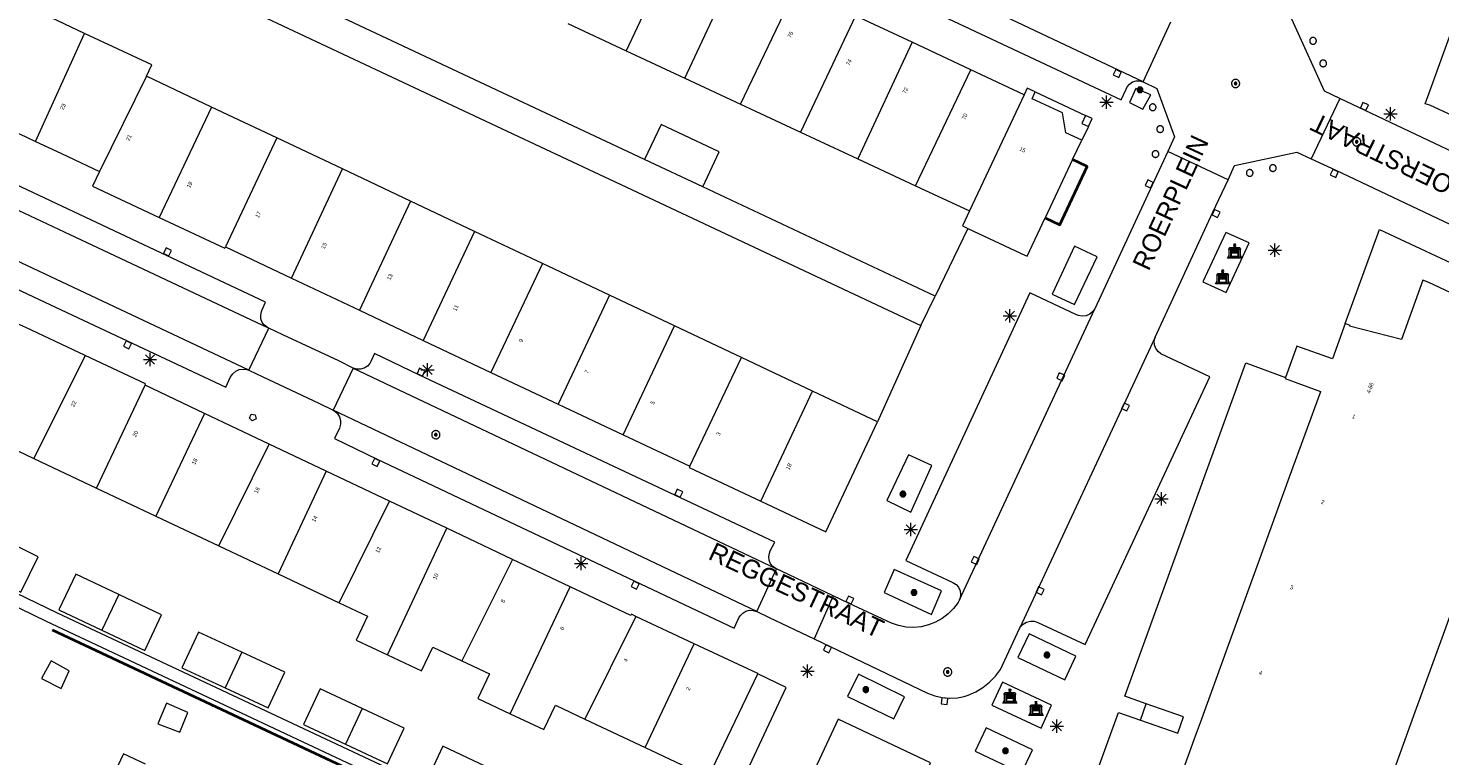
# Model space of a CAD drawing. Header units: metres. Extents: x 135779 to 137489, y 452643 to 455118.
# Tile 132 of 256: x 136370 to 136476, y 453581 to 453635. Entities that reach past the tile are written whole.
import ezdxf
from ezdxf.enums import TextEntityAlignment as Align

# ---------------------------------------------------------------- set-up
doc = ezdxf.new("R2010")
doc.units = ezdxf.units.M
doc.linetypes.add('DGN_Style_4', pattern=[89.853097, 44.898487, -22.449243, 0.056123, -22.449243])
for name, color, linetype, lineweight in [('KTop_BAK_Afval apart plaats', 96, 'Continuous', 13), ('KTop_BTD_Groenvoorziening', 62, 'Continuous', 13), ('KTop_GBI_Toegangstrap', 40, 'Continuous', 40), ('KTop_NAR_Huisnummer (t)', 7, 'Continuous', 13), ('KTop_NAR_Huisnummer tijdelijk (t)', 7, 'Continuous', 13), ('KTop_OBW_Overig Plus', 1, 'Continuous', 13), ('KTop_ORL_Weg_Straatnaam (t)', 7, 'Continuous', 13), ('KTop_PAL_Afsluitpaal', 222, 'Continuous', 13), ('KTop_PAL_Lichtmast', 40, 'Continuous', 13), ('KTop_PND_Grondvlaksituatie van BAG-pand [tachy]', 1, 'Continuous', 13), ('KTop_PND_Pandscheiding', 40, 'Continuous', 13), ('KTop_PUT_Brandkraan of -put', 1, 'Continuous', 13), ('KTop_PUT_Inspectie- of rioolput', 15, 'Continuous', 13), ('KTop_PUT_Kolk', 15, 'Continuous', 13), ('KTop_SHD_Hek (l)', 15, 'DGN_Style_4', 40), ('KTop_VGO_Boom', 92, 'Continuous', 13), ('KTop_WGD_Rijbaan_Lokale weg', 251, 'Continuous', 13), ('KTop_WGD_Rijbaan_Lokale weg_verkeersdrempel', 40, 'Continuous', 13), ('KTop_WGD_Voetpad', 251, 'Continuous', 13), ('KTop_WGD_Voetpad op trap', 251, 'Continuous', 13), ('KTop_WGD_Voetpad_achterpad', 251, 'Continuous', 13)]:
    doc.layers.add(name, color=color, linetype=linetype, lineweight=lineweight)
doc.styles.add('Style-ROVU', font='ROVU.shx')
doc.styles.add('Style-ROVUCURSIEF', font='ROVUCURSIEF.shx')

# ---------------------------------------------------------------- blocks, each defined once
blk = doc.blocks.new('BAK_Afval_apart_plaats')
at = {"layer": 'KTop_BAK_Afval apart plaats'}
for p, q in [((-0.43, 0.17), (-0.42, 0.19)), ((-0.43, 0.14), (-0.43, 0.17)), ((-0.43, 0.12), (-0.43, 0.14)), ((-0.29, 0.12), (-0.43, 0.12)), ((-0.43, 0.12), (-0.43, -0.46)), ((-0.29, 0.12), (-0.43, 0.12)), ((-0.42, 0.19), (-0.4, 0.22)), ((-0.4, 0.22), (-0.38, 0.24)), ((-0.38, 0.24), (-0.36, 0.26)), ((-0.36, 0.26), (-0.34, 0.27)), ((-0.34, 0.27), (0, 0.27)), ((-0.28, 0.17), (-0.29, 0.15)), ((-0.28, 0.17), (-0.29, 0.15)), ((-0.29, 0.15), (-0.29, 0.12)), ((-0.29, 0.15), (-0.29, 0.12)), ((-0.29, -0.43), (-0.29, 0.12)), ((-0.29, 0.12), (-0.29, -0.43)), ((-0.27, 0.19), (-0.28, 0.17)), ((-0.27, 0.19), (-0.28, 0.17)), ((-0.25, 0.22), (-0.27, 0.19)), ((-0.25, 0.22), (-0.27, 0.19)), ((0.25, 0.22), (-0.25, 0.22)), ((0.25, 0.22), (-0.25, 0.22)), ((-0.24, 0.08), (-0.24, 0.15)), ((-0.24, 0.15), (0.24, 0.15)), ((0.24, 0.08), (-0.24, 0.08)), ((-0.24, 0.03), (-0.24, 0.08)), ((-0.24, 0.08), (0.24, 0.08)), ((-0.24, -0.06), (-0.24, 0.03)), ((-0.24, 0.03), (0.24, 0.03)), ((0.24, 0.03), (-0.24, 0.03)), ((-0.07, 0.51), (-0.07, 0.52)), ((-0.07, 0.52), (-0.07, 0.52)), ((-0.07, 0.52), (-0.07, 0.52)), ((-0.07, 0.52), (-0.06, 0.52)), ((-0.07, 0.51), (-0.07, 0.49)), ((-0.06, 0.51), (-0.07, 0.51)), ((-0.07, 0.51), (-0.07, 0.51)), ((-0.07, 0.51), (-0.07, 0.51)), ((-0.07, 0.51), (-0.07, 0.51)), ((-0.07, 0.51), (-0.07, 0.51)), ((-0.06, 0.51), (-0.07, 0.51)), ((-0.07, 0.51), (-0.07, 0.51)), ((-0.07, 0.51), (-0.07, 0.51)), ((-0.07, 0.51), (-0.07, 0.51)), ((-0.07, 0.51), (-0.07, 0.51)), ((-0.07, 0.51), (-0.07, 0.51)), ((-0.07, 0.49), (-0.07, 0.49)), ((-0.07, 0.49), (-0.07, 0.49)), ((-0.07, 0.49), (-0.07, 0.49)), ((-0.07, 0.49), (-0.07, 0.48)), ((-0.07, 0.48), (-0.06, 0.48)), ((-0.07, 0.4), (-0.07, 0.38)), ((-0.07, 0.39), (-0.07, 0.4)), ((-0.07, 0.4), (-0.07, 0.4)), ((-0.07, 0.4), (-0.07, 0.4)), ((-0.06, 0.39), (-0.07, 0.39)), ((-0.07, 0.39), (-0.07, 0.39)), ((-0.07, 0.38), (-0.07, 0.37)), ((-0.07, 0.37), (-0.07, 0.37)), ((-0.07, 0.37), (-0.07, 0.37)), ((-0.07, 0.37), (-0.07, 0.37)), ((-0.07, 0.37), (-0.06, 0.37)), ((-0.06, 0.52), (-0.06, 0.52)), ((-0.06, 0.52), (-0.05, 0.52)), ((-0.06, 0.52), (-0.06, 0.52)), ((-0.06, 0.5), (-0.06, 0.51)), ((-0.06, 0.5), (-0.06, 0.51)), ((-0.05, 0.5), (-0.06, 0.5)), ((-0.05, 0.5), (-0.06, 0.5)), ((-0.06, 0.48), (-0.06, 0.48)), ((-0.06, 0.48), (-0.05, 0.48)), ((-0.05, 0.39), (-0.06, 0.39)), ((-0.06, 0.39), (-0.06, 0.39)), ((-0.06, 0.37), (-0.06, 0.37)), ((-0.06, 0.37), (-0.05, 0.37)), ((-0.05, 0.52), (-0.04, 0.52)), ((-0.04, 0.5), (-0.05, 0.5)), ((-0.05, 0.5), (-0.05, 0.5)), ((-0.04, 0.5), (-0.05, 0.5)), ((-0.05, 0.5), (-0.05, 0.5)), ((-0.05, 0.48), (-0.05, 0.48)), ((-0.05, 0.48), (-0.04, 0.48)), ((-0.04, 0.39), (-0.05, 0.39)), ((-0.05, 0.39), (-0.05, 0.39)), ((-0.05, 0.37), (-0.05, 0.37)), ((-0.05, 0.37), (-0.04, 0.37)), ((-0.04, 0.52), (-0.04, 0.53)), ((-0.04, 0.53), (-0.03, 0.53)), ((-0.03, 0.5), (-0.04, 0.5)), ((-0.04, 0.5), (-0.04, 0.5)), ((-0.03, 0.5), (-0.04, 0.5)), ((-0.04, 0.5), (-0.04, 0.5)), ((-0.04, 0.48), (-0.04, 0.48)), ((-0.04, 0.48), (-0.03, 0.48)), ((-0.03, 0.39), (-0.04, 0.39)), ((-0.04, 0.39), (-0.04, 0.39)), ((-0.04, 0.37), (-0.04, 0.36)), ((-0.04, 0.36), (-0.03, 0.36)), ((-0.03, 0.53), (-0.02, 0.53)), ((-0.02, 0.5), (-0.03, 0.5)), ((-0.02, 0.5), (-0.03, 0.5)), ((-0.03, 0.48), (-0.03, 0.48)), ((-0.03, 0.48), (-0.02, 0.48)), ((-0.03, 0.47), (-0.03, 0.48)), ((-0.03, 0.48), (-0.02, 0.48)), ((-0.03, 0.4), (-0.03, 0.47)), ((-0.03, 0.47), (-0.02, 0.47)), ((-0.02, 0.47), (-0.03, 0.47)), ((-0.02, 0.4), (-0.03, 0.4)), ((-0.02, 0.39), (-0.03, 0.39)), ((-0.03, 0.36), (-0.03, 0.36)), ((-0.03, 0.36), (-0.02, 0.36)), ((-0.03, 0.35), (-0.03, 0.36)), ((-0.03, 0.36), (-0.02, 0.36)), ((-0.03, 0.27), (-0.03, 0.35)), ((-0.03, 0.35), (-0.02, 0.35)), ((-0.02, 0.35), (-0.03, 0.35)), ((0.03, 0.27), (-0.03, 0.27)), ((-0.02, 0.53), (-0.01, 0.53)), ((-0.01, 0.5), (-0.02, 0.5)), ((-0.01, 0.5), (-0.02, 0.5)), ((-0.02, 0.48), (-0.01, 0.48)), ((-0.02, 0.48), (-0.01, 0.48)), ((-0.02, 0.47), (-0.01, 0.47)), ((-0.01, 0.47), (-0.02, 0.47)), ((-0.01, 0.4), (-0.02, 0.4)), ((-0.01, 0.39), (-0.02, 0.39)), ((-0.02, 0.36), (-0.01, 0.36)), ((-0.02, 0.36), (-0.01, 0.36)), ((-0.02, 0.35), (-0.01, 0.35)), ((-0.01, 0.35), (-0.02, 0.35)), ((-0.01, 0.53), (0, 0.53)), ((0, 0.5), (-0.01, 0.5)), ((0, 0.5), (-0.01, 0.5)), ((-0.01, 0.48), (0, 0.48)), ((-0.01, 0.48), (0, 0.48)), ((-0.01, 0.47), (0, 0.47)), ((0, 0.47), (-0.01, 0.47)), ((0, 0.4), (-0.01, 0.4)), ((0, 0.39), (-0.01, 0.39)), ((-0.01, 0.36), (0, 0.36)), ((-0.01, 0.36), (0, 0.36)), ((-0.01, 0.35), (0, 0.35)), ((0, 0.35), (-0.01, 0.35)), ((0, 0.53), (0, 0.53)), ((0, 0.53), (0, 0.53)), ((0, 0.53), (0.01, 0.53)), ((0, 0.5), (0, 0.48)), ((0, 0.48), (0, 0.5)), ((0, 0.48), (0, 0.5)), ((0, 0.5), (0.01, 0.5)), ((0.01, 0.5), (0, 0.5)), ((0.01, 0.48), (0, 0.48)), ((0, 0.48), (0.01, 0.48)), ((0.01, 0.47), (0, 0.47)), ((0, 0.47), (0, 0.4)), ((0, 0.47), (0, 0.4)), ((0.01, 0.47), (0, 0.47)), ((0, 0.4), (0.01, 0.4)), ((0, 0.36), (0, 0.39)), ((0, 0.36), (0, 0.39)), ((0, 0.39), (0.01, 0.39)), ((0.01, 0.36), (0, 0.36)), ((0, 0.36), (0.01, 0.36)), ((0, 0.35), (0.01, 0.35)), ((0, 0.27), (0, 0.35)), ((0, 0.35), (0, 0.27)), ((0.01, 0.35), (0, 0.35)), ((0, 0.27), (0.34, 0.27)), ((0.03, 0.27), (0, 0.27)), ((0, 0.27), (0.03, 0.27)), ((0.01, 0.53), (0.02, 0.53)), ((0.01, 0.5), (0.02, 0.5)), ((0.02, 0.5), (0.01, 0.5)), ((0.02, 0.48), (0.01, 0.48)), ((0.01, 0.48), (0.02, 0.48)), ((0.02, 0.47), (0.01, 0.47)), ((0.02, 0.47), (0.01, 0.47)), ((0.01, 0.4), (0.02, 0.4)), ((0.01, 0.39), (0.02, 0.39)), ((0.02, 0.36), (0.01, 0.36)), ((0.01, 0.36), (0.02, 0.36)), ((0.01, 0.35), (0.02, 0.35)), ((0.02, 0.35), (0.01, 0.35)), ((0.02, 0.53), (0.03, 0.53)), ((0.02, 0.5), (0.03, 0.5)), ((0.03, 0.5), (0.02, 0.5)), ((0.03, 0.48), (0.02, 0.48)), ((0.02, 0.48), (0.03, 0.48)), ((0.02, 0.47), (0.03, 0.47)), ((0.03, 0.47), (0.02, 0.47)), ((0.03, 0.47), (0.02, 0.47)), ((0.02, 0.4), (0.03, 0.4)), ((0.02, 0.39), (0.03, 0.39)), ((0.03, 0.36), (0.02, 0.36)), ((0.02, 0.36), (0.03, 0.36)), ((0.02, 0.35), (0.03, 0.35)), ((0.03, 0.35), (0.02, 0.35)), ((0.03, 0.53), (0.04, 0.53)), ((0.03, 0.5), (0.04, 0.5)), ((0.04, 0.5), (0.03, 0.5)), ((0.04, 0.48), (0.03, 0.48)), ((0.03, 0.48), (0.03, 0.48)), ((0.03, 0.48), (0.03, 0.47)), ((0.03, 0.4), (0.03, 0.47)), ((0.03, 0.39), (0.04, 0.39)), ((0.04, 0.36), (0.03, 0.36)), ((0.03, 0.36), (0.03, 0.36)), ((0.03, 0.36), (0.03, 0.35)), ((0.03, 0.35), (0.03, 0.27)), ((0.04, 0.53), (0.04, 0.52)), ((0.04, 0.52), (0.05, 0.52)), ((0.04, 0.5), (0.04, 0.5)), ((0.04, 0.5), (0.05, 0.5)), ((0.05, 0.5), (0.04, 0.5)), ((0.04, 0.5), (0.04, 0.5)), ((0.05, 0.48), (0.04, 0.48)), ((0.04, 0.48), (0.04, 0.48)), ((0.04, 0.39), (0.04, 0.39)), ((0.04, 0.39), (0.05, 0.39)), ((0.05, 0.37), (0.04, 0.37)), ((0.04, 0.37), (0.04, 0.36)), ((0.05, 0.52), (0.06, 0.52)), ((0.05, 0.5), (0.05, 0.5)), ((0.05, 0.5), (0.06, 0.5)), ((0.06, 0.5), (0.05, 0.5)), ((0.05, 0.5), (0.05, 0.5)), ((0.06, 0.48), (0.05, 0.48)), ((0.05, 0.48), (0.05, 0.48)), ((0.05, 0.39), (0.05, 0.39)), ((0.05, 0.39), (0.06, 0.39)), ((0.06, 0.37), (0.05, 0.37)), ((0.05, 0.37), (0.05, 0.37)), ((0.06, 0.52), (0.06, 0.52)), ((0.06, 0.52), (0.06, 0.52)), ((0.06, 0.52), (0.07, 0.52)), ((0.06, 0.5), (0.06, 0.51)), ((0.06, 0.51), (0.07, 0.51)), ((0.07, 0.51), (0.06, 0.51)), ((0.06, 0.51), (0.06, 0.5)), ((0.07, 0.48), (0.06, 0.48)), ((0.06, 0.48), (0.06, 0.48)), ((0.06, 0.39), (0.06, 0.39)), ((0.06, 0.39), (0.07, 0.39)), ((0.07, 0.37), (0.06, 0.37)), ((0.06, 0.37), (0.06, 0.37)), ((0.07, 0.52), (0.07, 0.52)), ((0.07, 0.52), (0.07, 0.52)), ((0.07, 0.52), (0.07, 0.51)), ((0.07, 0.51), (0.07, 0.51)), ((0.07, 0.51), (0.07, 0.51)), ((0.07, 0.51), (0.07, 0.51)), ((0.07, 0.51), (0.07, 0.51)), ((0.07, 0.51), (0.07, 0.49)), ((0.07, 0.51), (0.07, 0.51)), ((0.07, 0.51), (0.07, 0.51)), ((0.07, 0.51), (0.07, 0.51)), ((0.07, 0.51), (0.07, 0.51)), ((0.07, 0.51), (0.07, 0.51)), ((0.07, 0.49), (0.07, 0.49)), ((0.07, 0.49), (0.07, 0.49)), ((0.07, 0.49), (0.07, 0.49)), ((0.07, 0.49), (0.07, 0.48)), ((0.07, 0.39), (0.07, 0.4)), ((0.07, 0.4), (0.07, 0.4)), ((0.07, 0.4), (0.07, 0.4)), ((0.07, 0.4), (0.07, 0.38)), ((0.07, 0.39), (0.07, 0.39)), ((0.07, 0.38), (0.07, 0.37)), ((0.07, 0.37), (0.07, 0.37)), ((0.07, 0.37), (0.07, 0.37)), ((0.07, 0.37), (0.07, 0.37)), ((0.24, 0.15), (0.24, 0.08)), ((0.24, 0.08), (0.24, 0.03)), ((0.24, 0.03), (0.24, -0.06)), ((0.27, 0.19), (0.25, 0.22)), ((0.27, 0.19), (0.25, 0.22)), ((0.28, 0.17), (0.27, 0.19)), ((0.28, 0.17), (0.27, 0.19)), ((0.29, 0.15), (0.28, 0.17)), ((0.29, 0.15), (0.28, 0.17)), ((0.29, 0.12), (0.29, 0.15)), ((0.29, 0.12), (0.29, 0.15)), ((0.43, 0.12), (0.29, 0.12)), ((0.29, 0.12), (0.29, -0.43)), ((0.43, 0.12), (0.29, 0.12)), ((0.29, -0.43), (0.29, 0.12)), ((0.34, 0.27), (0.36, 0.26)), ((0.36, 0.26), (0.38, 0.24)), ((0.38, 0.24), (0.4, 0.22)), ((0.4, 0.22), (0.42, 0.19)), ((0.42, 0.19), (0.43, 0.17)), ((0.43, 0.17), (0.43, 0.14)), ((0.43, 0.14), (0.43, 0.12)), ((0.43, -0.46), (0.43, 0.12)), ((-0.53, -0.53), (-0.43, -0.33)), ((0.53, -0.53), (-0.53, -0.53)), ((-0.43, -0.33), (-0.43, -0.46)), ((-0.43, -0.46), (0.43, -0.46)), ((-0.43, -0.46), (0.43, -0.46)), ((0.29, -0.43), (-0.29, -0.43)), ((-0.29, -0.43), (0.29, -0.43)), ((0.24, -0.06), (-0.24, -0.06)), ((-0.24, -0.06), (-0.24, -0.09)), ((0.24, -0.06), (-0.24, -0.06)), ((-0.24, -0.09), (0.24, -0.09)), ((-0.24, -0.11), (-0.24, -0.09)), ((-0.24, -0.09), (0.24, -0.09)), ((0.24, -0.11), (-0.24, -0.11)), ((0.24, -0.11), (-0.24, -0.11)), ((-0.24, -0.15), (0.24, -0.15)), ((-0.24, -0.41), (-0.24, -0.15)), ((0.24, -0.41), (-0.24, -0.41)), ((0.24, -0.11), (0.24, -0.06)), ((0.24, -0.09), (0.24, -0.11)), ((0.24, -0.09), (0.24, -0.11)), ((0.24, -0.15), (0.24, -0.41)), ((0.43, -0.46), (0.43, -0.33)), ((0.43, -0.33), (0.53, -0.53))]:
    blk.add_line(p, q, dxfattribs=at)
at = {"layer": 'KTop_BAK_Afval apart plaats', "flags": 128}
blk.add_lwpolyline([(0.03, 0.41), (0.04, 0.41), (0.04, 0.41), (0.05, 0.41), (0.06, 0.41), (0.06, 0.41), (0.06, 0.41), (0.07, 0.4), (0.07, 0.4), (0.07, 0.4), (0.07, 0.4), (0.07, 0.4), (0.07, 0.4), (0.07, 0.4), (0.07, 0.39), (0.07, 0.39), (0.06, 0.39), (0.06, 0.39), (0.05, 0.39), (0.05, 0.39), (0.04, 0.39), (0.04, 0.39), (0.03, 0.39), (0.02, 0.39), (0.01, 0.39), (0, 0.39), (-0.01, 0.39), (-0.02, 0.39), (-0.03, 0.39), (-0.04, 0.39), (-0.04, 0.39), (-0.05, 0.39), (-0.05, 0.39), (-0.06, 0.39), (-0.06, 0.39), (-0.07, 0.39), (-0.07, 0.39), (-0.07, 0.4), (-0.07, 0.4), (-0.07, 0.4), (-0.07, 0.4), (-0.07, 0.4), (-0.07, 0.4), (-0.07, 0.4), (-0.06, 0.41), (-0.06, 0.41), (-0.06, 0.41), (-0.05, 0.41), (-0.04, 0.41), (-0.04, 0.41), (-0.03, 0.41), (-0.03, 0.41), (-0.03, 0.4), (-0.02, 0.4), (-0.01, 0.4), (0, 0.4), (0.01, 0.4), (0.02, 0.4), (0.03, 0.4), (0.03, 0.41), (0.03, 0.41), (0.03, 0.41)], dxfattribs=at)
at = {"layer": 'KTop_BAK_Afval apart plaats'}
for p in [(0, 0), (-0.43, -0.46)]:
    blk.add_point(p, dxfattribs=at)
blk = doc.blocks.new('PAL_Lichtmast')
at = {"layer": 'KTop_PAL_Lichtmast'}
for p, q in [((-0.35, -0.35), (0.35, 0.35)), ((0.35, -0.35), (-0.35, 0.35)), ((0, -0.5), (0, 0.5)), ((-0.5, 0), (0.5, 0))]:
    blk.add_line(p, q, dxfattribs=at)
blk = doc.blocks.new('PAL_Afsluitpaal')
at = {"layer": 'KTop_PAL_Afsluitpaal', "flags": 128}
blk.add_lwpolyline([(0.25, 0), (0.25, 0.03), (0.24, 0.05), (0.24, 0.08), (0.23, 0.1), (0.22, 0.13), (0.2, 0.15), (0.19, 0.17), (0.17, 0.19), (0.15, 0.2), (0.12, 0.22), (0.1, 0.23), (0.08, 0.24), (0.05, 0.24), (0.03, 0.25), (0, 0.25), (-0.03, 0.25), (-0.05, 0.24), (-0.08, 0.24), (-0.1, 0.23), (-0.13, 0.22), (-0.15, 0.2), (-0.17, 0.19), (-0.19, 0.17), (-0.2, 0.15), (-0.22, 0.12), (-0.23, 0.1), (-0.24, 0.08), (-0.24, 0.05), (-0.25, 0.03), (-0.25, 0), (-0.25, -0.03), (-0.24, -0.05), (-0.24, -0.08), (-0.23, -0.1), (-0.22, -0.13), (-0.2, -0.15), (-0.19, -0.17), (-0.17, -0.19), (-0.15, -0.2), (-0.12, -0.22), (-0.1, -0.23), (-0.08, -0.24), (-0.05, -0.24), (-0.03, -0.25), (0, -0.25), (0.03, -0.25), (0.05, -0.24), (0.08, -0.24), (0.1, -0.23), (0.13, -0.22), (0.15, -0.2), (0.17, -0.19), (0.19, -0.17), (0.2, -0.15), (0.22, -0.12), (0.23, -0.1), (0.24, -0.08), (0.24, -0.05), (0.25, -0.03), (0.25, 0)], dxfattribs=at)
blk = doc.blocks.new('PUT_Brandkraan_of_-put')
at = {"layer": 'KTop_PUT_Brandkraan of -put'}
for p, q in [((-0.25, 0.03), (0, 0.25)), ((-0.16, -0.25), (-0.25, 0.03)), ((0, 0.25), (0.25, 0.03)), ((0.25, 0.03), (0.16, -0.25)), ((0.16, -0.25), (-0.16, -0.25))]:
    blk.add_line(p, q, dxfattribs=at)
blk = doc.blocks.new('PUT_Inspectie-_of_rioolput')
at = {"layer": 'KTop_PUT_Inspectie- of rioolput', "flags": 128}
for points in [[(0.31, 0), (0.31, 0.03), (0.3, 0.06), (0.29, 0.1), (0.28, 0.13), (0.27, 0.15), (0.25, 0.18), (0.23, 0.21), (0.21, 0.23), (0.18, 0.25), (0.15, 0.27), (0.13, 0.28), (0.1, 0.29), (0.06, 0.3), (0.03, 0.31), (0, 0.31), (-0.03, 0.31), (-0.06, 0.3), (-0.1, 0.29), (-0.13, 0.28), (-0.16, 0.27), (-0.18, 0.25), (-0.21, 0.23), (-0.23, 0.21), (-0.25, 0.18), (-0.27, 0.15), (-0.28, 0.13), (-0.29, 0.1), (-0.3, 0.06), (-0.31, 0.03), (-0.31, 0), (-0.31, -0.03), (-0.3, -0.06), (-0.29, -0.1), (-0.28, -0.13), (-0.27, -0.16), (-0.25, -0.18), (-0.23, -0.21), (-0.21, -0.23), (-0.18, -0.25), (-0.15, -0.27), (-0.13, -0.28), (-0.1, -0.29), (-0.06, -0.3), (-0.03, -0.31), (0, -0.31), (0.03, -0.31), (0.06, -0.3), (0.1, -0.29), (0.13, -0.28), (0.15, -0.27), (0.18, -0.25), (0.21, -0.23), (0.23, -0.21), (0.25, -0.18), (0.27, -0.15), (0.28, -0.13), (0.29, -0.1), (0.3, -0.06), (0.31, -0.03), (0.31, 0)], [(0.1, 0), (0.09, 0.01), (0.09, 0.02), (0.09, 0.03), (0.09, 0.04), (0.08, 0.05), (0.08, 0.06), (0.07, 0.06), (0.06, 0.07), (0.06, 0.08), (0.05, 0.08), (0.04, 0.09), (0.03, 0.09), (0.02, 0.09), (0.01, 0.09), (0, 0.09), (-0.01, 0.09), (-0.02, 0.09), (-0.03, 0.09), (-0.04, 0.09), (-0.05, 0.08), (-0.06, 0.08), (-0.06, 0.07), (-0.07, 0.06), (-0.08, 0.06), (-0.08, 0.05), (-0.09, 0.04), (-0.09, 0.03), (-0.09, 0.02), (-0.09, 0.01), (-0.09, 0), (-0.09, -0.01), (-0.09, -0.02), (-0.09, -0.03), (-0.09, -0.04), (-0.08, -0.05), (-0.08, -0.06), (-0.07, -0.06), (-0.06, -0.07), (-0.06, -0.08), (-0.05, -0.08), (-0.04, -0.09), (-0.03, -0.09), (-0.02, -0.09), (-0.01, -0.09), (0, -0.09), (0.01, -0.09), (0.02, -0.09), (0.03, -0.09), (0.04, -0.09), (0.05, -0.08), (0.06, -0.08), (0.06, -0.07), (0.07, -0.06), (0.08, -0.06), (0.08, -0.05), (0.09, -0.04), (0.09, -0.03), (0.09, -0.02), (0.09, -0.01), (0.1, 0)], [(0.04, 0), (0.03, 0), (0.03, 0.01), (0.03, 0.01), (0.03, 0.01), (0.03, 0.02), (0.03, 0.02), (0.03, 0.02), (0.02, 0.03), (0.02, 0.03), (0.02, 0.03), (0.01, 0.03), (0.01, 0.03), (0.01, 0.03), (0, 0.03), (0, 0.03), (0, 0.03), (-0.01, 0.03), (-0.01, 0.03), (-0.01, 0.03), (-0.02, 0.03), (-0.02, 0.03), (-0.02, 0.03), (-0.03, 0.02), (-0.03, 0.02), (-0.03, 0.02), (-0.03, 0.01), (-0.03, 0.01), (-0.03, 0.01), (-0.03, 0), (-0.03, 0), (-0.03, 0), (-0.03, -0.01), (-0.03, -0.01), (-0.03, -0.01), (-0.03, -0.02), (-0.03, -0.02), (-0.03, -0.02), (-0.02, -0.03), (-0.02, -0.03), (-0.02, -0.03), (-0.01, -0.03), (-0.01, -0.03), (-0.01, -0.03), (0, -0.03), (0, -0.03), (0, -0.03), (0.01, -0.03), (0.01, -0.03), (0.01, -0.03), (0.02, -0.03), (0.02, -0.03), (0.02, -0.03), (0.03, -0.02), (0.03, -0.02), (0.03, -0.02), (0.03, -0.01), (0.03, -0.01), (0.03, -0.01), (0.03, 0), (0.04, 0)], [(0.01, 0.02), (0.01, 0.02), (0.01, 0.02), (0, 0.02), (0, 0.02), (0, 0.02), (0, 0.02), (-0.01, 0.02), (-0.01, 0.02), (-0.01, 0.02), (-0.01, 0.02), (-0.01, 0.02), (-0.02, 0.02), (-0.02, 0.01), (-0.02, 0.01), (-0.02, 0.01), (-0.02, 0.01), (-0.02, 0.01), (-0.02, 0), (-0.02, 0), (-0.02, 0), (-0.02, 0), (-0.02, -0.01), (-0.02, -0.01), (-0.02, -0.01), (-0.02, -0.01), (-0.02, -0.01), (-0.02, -0.02), (-0.01, -0.02), (-0.01, -0.02), (-0.01, -0.02), (-0.01, -0.02), (-0.01, -0.02), (0, -0.02), (0, -0.02), (0, -0.02), (0, -0.02), (0.01, -0.02), (0.01, -0.02), (0.01, -0.02), (0.01, -0.02), (0.01, -0.02), (0.02, -0.02), (0.02, -0.01), (0.02, -0.01), (0.02, -0.01), (0.02, -0.01), (0.02, -0.01), (0.02, 0), (0.02, 0), (0.02, 0), (0.02, 0), (0.02, 0.01), (0.02, 0.01), (0.02, 0.01), (0.02, 0.01), (0.02, 0.01), (0.02, 0.02), (0.01, 0.02), (0.01, 0.02), (0.01, 0.02)]]:
    blk.add_lwpolyline(points, dxfattribs=at)
blk = doc.blocks.new('PUT_Kolk')
at = {"layer": 'KTop_PUT_Kolk', "flags": 128}
blk.add_lwpolyline([(0.22, -0.23), (0.22, 0.22), (-0.23, 0.22), (-0.23, -0.23), (0.22, -0.23)], dxfattribs=at)
blk = doc.blocks.new('VGO_Boom')
at = {"layer": 'KTop_VGO_Boom', "flags": 128}
for points in [[(0.21, 0), (0.21, 0.02), (0.21, 0.04), (0.2, 0.07), (0.2, 0.09), (0.19, 0.11), (0.17, 0.13), (0.16, 0.14), (0.14, 0.16), (0.13, 0.17), (0.11, 0.19), (0.09, 0.2), (0.07, 0.2), (0.04, 0.21), (0.02, 0.21), (0, 0.21), (-0.02, 0.21), (-0.05, 0.21), (-0.07, 0.2), (-0.09, 0.2), (-0.11, 0.19), (-0.13, 0.17), (-0.14, 0.16), (-0.16, 0.14), (-0.17, 0.13), (-0.19, 0.11), (-0.2, 0.09), (-0.2, 0.07), (-0.21, 0.04), (-0.21, 0.02), (-0.22, 0), (-0.21, -0.02), (-0.21, -0.05), (-0.2, -0.07), (-0.2, -0.09), (-0.19, -0.11), (-0.17, -0.13), (-0.16, -0.14), (-0.14, -0.16), (-0.13, -0.17), (-0.11, -0.19), (-0.09, -0.2), (-0.07, -0.2), (-0.05, -0.21), (-0.02, -0.21), (0, -0.22), (0.02, -0.21), (0.04, -0.21), (0.07, -0.2), (0.09, -0.2), (0.11, -0.19), (0.13, -0.17), (0.14, -0.16), (0.16, -0.14), (0.17, -0.13), (0.19, -0.11), (0.2, -0.09), (0.2, -0.07), (0.21, -0.05), (0.21, -0.02), (0.21, 0)], [(0.15, 0), (0.15, 0.02), (0.15, 0.03), (0.15, 0.05), (0.14, 0.06), (0.13, 0.08), (0.13, 0.09), (0.12, 0.1), (0.1, 0.12), (0.09, 0.13), (0.08, 0.13), (0.06, 0.14), (0.05, 0.15), (0.03, 0.15), (0.02, 0.15), (0, 0.15), (-0.02, 0.15), (-0.03, 0.15), (-0.05, 0.15), (-0.06, 0.14), (-0.08, 0.13), (-0.09, 0.13), (-0.1, 0.12), (-0.12, 0.1), (-0.13, 0.09), (-0.13, 0.08), (-0.14, 0.06), (-0.15, 0.05), (-0.15, 0.03), (-0.15, 0.02), (-0.16, 0), (-0.15, -0.02), (-0.15, -0.03), (-0.15, -0.05), (-0.14, -0.06), (-0.13, -0.08), (-0.13, -0.09), (-0.12, -0.1), (-0.1, -0.12), (-0.09, -0.13), (-0.08, -0.13), (-0.06, -0.14), (-0.05, -0.15), (-0.03, -0.15), (-0.02, -0.15), (0, -0.16), (0.02, -0.15), (0.03, -0.15), (0.05, -0.15), (0.06, -0.14), (0.08, -0.13), (0.09, -0.13), (0.1, -0.12), (0.12, -0.1), (0.13, -0.09), (0.13, -0.08), (0.14, -0.06), (0.15, -0.05), (0.15, -0.03), (0.15, -0.02), (0.15, 0)], [(0.1, 0), (0.09, 0.01), (0.09, 0.02), (0.09, 0.03), (0.09, 0.04), (0.08, 0.05), (0.08, 0.06), (0.07, 0.06), (0.06, 0.07), (0.06, 0.08), (0.05, 0.08), (0.04, 0.09), (0.03, 0.09), (0.02, 0.09), (0.01, 0.09), (0, 0.09), (-0.01, 0.09), (-0.02, 0.09), (-0.03, 0.09), (-0.04, 0.09), (-0.05, 0.08), (-0.06, 0.08), (-0.06, 0.07), (-0.07, 0.06), (-0.08, 0.06), (-0.08, 0.05), (-0.09, 0.04), (-0.09, 0.03), (-0.09, 0.02), (-0.09, 0.01), (-0.1, 0), (-0.09, -0.01), (-0.09, -0.02), (-0.09, -0.03), (-0.09, -0.04), (-0.08, -0.05), (-0.08, -0.06), (-0.07, -0.06), (-0.06, -0.07), (-0.06, -0.08), (-0.05, -0.08), (-0.04, -0.09), (-0.03, -0.09), (-0.02, -0.09), (-0.01, -0.09), (0, -0.1), (0.01, -0.09), (0.02, -0.09), (0.03, -0.09), (0.04, -0.09), (0.05, -0.08), (0.06, -0.08), (0.06, -0.07), (0.07, -0.06), (0.08, -0.06), (0.08, -0.05), (0.09, -0.04), (0.09, -0.03), (0.09, -0.02), (0.09, -0.01), (0.1, 0)], [(0.04, 0), (0.03, 0), (0.03, 0.01), (0.03, 0.01), (0.03, 0.01), (0.03, 0.02), (0.03, 0.02), (0.03, 0.02), (0.02, 0.03), (0.02, 0.03), (0.02, 0.03), (0.01, 0.03), (0.01, 0.03), (0.01, 0.03), (0, 0.03), (0, 0.03), (0, 0.03), (-0.01, 0.03), (-0.01, 0.03), (-0.01, 0.03), (-0.02, 0.03), (-0.02, 0.03), (-0.02, 0.03), (-0.03, 0.02), (-0.03, 0.02), (-0.03, 0.02), (-0.03, 0.01), (-0.03, 0.01), (-0.03, 0.01), (-0.04, 0), (-0.04, 0), (-0.04, 0), (-0.03, -0.01), (-0.03, -0.01), (-0.03, -0.01), (-0.03, -0.02), (-0.03, -0.02), (-0.03, -0.02), (-0.02, -0.03), (-0.02, -0.03), (-0.02, -0.03), (-0.01, -0.03), (-0.01, -0.03), (-0.01, -0.03), (0, -0.04), (0, -0.04), (0, -0.04), (0.01, -0.03), (0.01, -0.03), (0.01, -0.03), (0.02, -0.03), (0.02, -0.03), (0.02, -0.03), (0.03, -0.02), (0.03, -0.02), (0.03, -0.02), (0.03, -0.01), (0.03, -0.01), (0.03, -0.01), (0.03, 0), (0.04, 0)]]:
    blk.add_lwpolyline(points, dxfattribs=at)

msp = doc.modelspace()

# ---------------------------------------------------------------- linework, layer by layer
at = {"layer": 'KTop_BTD_Groenvoorziening', "flags": 128}
for points in [[(136372.6, 453585.78), (136373.21, 453587.09), (136371.86, 453587.86), (136371.13, 453586.51), (136372.6, 453585.78)], [(136381.51, 453582.48), (136382.11, 453583.97), (136380.5, 453584.67), (136379.87, 453583.11), (136381.51, 453582.48)]]:
    msp.add_lwpolyline(points, dxfattribs=at)
at = {"layer": 'KTop_GBI_Toegangstrap', "flags": 128}
msp.add_lwpolyline([(136446.46, 453621.12), (136447.55, 453620.6), (136449.61, 453624.97), (136448.51, 453625.49)], dxfattribs=at)
at = {"layer": 'KTop_OBW_Overig Plus', "flags": 128}
msp.add_lwpolyline([(136420.76, 453623.45), (136421.99, 453626.08), (136417.62, 453628.13), (136416.39, 453625.5)], dxfattribs=at)
at = {"layer": 'KTop_PND_Grondvlaksituatie van BAG-pand [tachy]', "flags": 128}
for points in [[(136416.39, 453625.5), (136391.28, 453637.3), (136388.14, 453638.78), (136388.98, 453640.57), (136387.09, 453641.46), (136382.48, 453643.62), (136381.64, 453641.84), (136342.17, 453660.39), (136339.41, 453661.68), (136333.41, 453664.5), (136333.67, 453665.06), (136331.93, 453665.88), (136330.39, 453662.59), (136332.14, 453661.77), (136332.39, 453662.3), (136362.4, 453648.18), (136365.77, 453646.59), (136408.95, 453626.28), (136414.18, 453623.82), (136437.12, 453613.02)], [(136374.36, 453634.97), (136369.34, 453637.34)], [(136410.62, 453635.72), (136415, 453633.67)], [(136436.48, 453634.3), (136432.22, 453636.3)], [(136379, 453631.75), (136379.4, 453632.6), (136374.36, 453634.97)], [(136415, 453633.67), (136419.4, 453631.62)], [(136440.86, 453632.24), (136436.48, 453634.3)], [(136444.88, 453630.35), (136440.86, 453632.24)], [(136383.88, 453629.44), (136379, 453631.75)], [(136419.4, 453631.62), (136423.59, 453629.66)], [(136445.71, 453630.57), (136445.11, 453630.85), (136444.88, 453630.35)], [(136449.2, 453626.94), (136448, 453627.51), (136447.74, 453629), (136445.47, 453630.05), (136445.71, 453630.57)], [(136365.64, 453629.23), (136368.59, 453627.84), (136369.95, 453627.2), (136370.67, 453626.86)], [(136388.78, 453627.12), (136383.88, 453629.44)], [(136423.59, 453629.66), (136428.09, 453627.56)], [(136449.48, 453628.8), (136449.2, 453628.21), (136449.69, 453627.98)], [(136449.69, 453627.98), (136449.97, 453628.57), (136449.48, 453628.8)], [(136393.71, 453624.79), (136388.78, 453627.12)], [(136428.09, 453627.56), (136432.39, 453625.55)], [(136448.51, 453625.49), (136449.2, 453626.94)], [(136370.67, 453626.86), (136371.28, 453626.58), (136372.64, 453625.94), (136375.48, 453624.59)], [(136398.83, 453622.37), (136393.71, 453624.79)], [(136420.76, 453623.45), (136416.39, 453625.5)], [(136432.39, 453625.55), (136436.73, 453623.53)], [(136448.51, 453625.49), (136446.46, 453621.12)], [(136375.48, 453624.59), (136374.96, 453623.49), (136379.97, 453621.14)], [(136438.2, 453615.24), (136420.76, 453623.45)], [(136436.73, 453623.53), (136440.77, 453621.64)], [(136403.63, 453620.1), (136398.83, 453622.37)], [(136440.77, 453621.64), (136440.24, 453620.51), (136440.35, 453620.46), (136440.65, 453620.32)], [(136379.97, 453621.14), (136384.88, 453618.83), (136384.93, 453618.93)], [(136440.65, 453620.32), (136444.97, 453618.3), (136445.1, 453618.24), (136446.46, 453621.12)], [(136408.72, 453617.69), (136403.63, 453620.1)], [(136384.93, 453618.93), (136389.88, 453616.59)], [(136413.76, 453615.31), (136408.72, 453617.69)], [(136389.88, 453616.59), (136394.98, 453614.18)], [(136478.11, 453614.92), (136475.25, 453616.25), (136474.8, 453616.43), (136473.2, 453611.99), (136469.3, 453612.97), (136469.33, 453613.04), (136468.96, 453613.17)], [(136418.62, 453613.01), (136413.76, 453615.31)], [(136437.12, 453613.02), (136438.2, 453615.24)], [(136448.47, 453556.75), (136462.47, 453551.66), (136464.77, 453558), (136467.12, 453564.48), (136469.47, 453570.93), (136471.78, 453577.29), (136474.12, 453583.73), (136476.44, 453590.12), (136478.78, 453596.55), (136480.5, 453601.28), (136481.04, 453601.08), (136481.65, 453602.75), (136484.93, 453611.76), (136484.6, 453611.88), (136478.11, 453614.92)], [(136374.4, 453610.77), (136369.95, 453612.87), (136369.27, 453613.19), (136368.76, 453612.09)], [(136394.98, 453614.18), (136399.78, 453611.91)], [(136468.96, 453613.17), (136468, 453610.54), (136465.34, 453611.49), (136464.48, 453609.13)], [(136423.65, 453610.63), (136418.62, 453613.01)], [(136399.78, 453611.91), (136404.86, 453609.51)], [(136378.9, 453608.54), (136378.94, 453608.64), (136374.4, 453610.77)], [(136428.98, 453608.11), (136423.65, 453610.63)], [(136404.86, 453609.51), (136409.89, 453607.13)], [(136464.48, 453609.13), (136464.45, 453609.05), (136467.11, 453608.08), (136467.1, 453608.04), (136464.77, 453601.64), (136462.44, 453595.21), (136460.11, 453588.81), (136458.07, 453583.18), (136457.78, 453582.38), (136457.61, 453581.92), (136455.47, 453576.01), (136453.12, 453569.56), (136450.77, 453563.09), (136448.47, 453556.75)], [(136383.35, 453606.43), (136378.9, 453608.54)], [(136433.87, 453605.8), (136428.98, 453608.11)], [(136409.89, 453607.13), (136414.77, 453604.82)], [(136388.22, 453604.11), (136383.35, 453606.43)], [(136425.12, 453599.83), (136429.99, 453597.54), (136433.87, 453605.8)], [(136365.15, 453604.39), (136365.41, 453604.26), (136365.87, 453605.26), (136370.56, 453603.04)], [(136414.77, 453604.82), (136419.78, 453602.46)], [(136392.48, 453602.09), (136388.22, 453604.11)], [(136370.56, 453603.04), (136375.26, 453600.82)], [(136397.24, 453599.84), (136392.48, 453602.09)], [(136419.78, 453602.46), (136419.73, 453602.36), (136425.12, 453599.83)], [(136375.26, 453600.82), (136379.7, 453598.72)], [(136401.54, 453597.8), (136397.24, 453599.84)], [(136379.7, 453598.72), (136384.43, 453596.48)], [(136366.37, 453594.6), (136369.57, 453593.01), (136370.88, 453595.65), (136367.68, 453597.24)], [(136406.48, 453595.46), (136401.54, 453597.8)], [(136384.43, 453596.48), (136388.89, 453594.37)], [(136410.8, 453593.41), (136406.48, 453595.46)], [(136376.93, 453592.83), (136373.71, 453594.36), (136372.44, 453591.69), (136375.66, 453590.16)], [(136388.89, 453594.37), (136393.46, 453592.21)], [(136415.74, 453591.18), (136415.4, 453591.35), (136415.35, 453591.25), (136410.8, 453593.41)], [(136375.66, 453590.16), (136378.87, 453588.63), (136380.14, 453591.3), (136376.93, 453592.83)], [(136393.46, 453592.21), (136395.59, 453591.2), (136394.74, 453589.4), (136397.09, 453588.29)], [(136420.12, 453589.13), (136415.74, 453591.18)], [(136386.15, 453588.49), (136382.91, 453590), (136381.67, 453587.33), (136384.9, 453585.82)], [(136397.09, 453588.29), (136399.65, 453587.1), (136400.49, 453588.88), (136402.66, 453587.85)], [(136424.89, 453586.88), (136424.89, 453586.89), (136420.12, 453589.13)], [(136384.9, 453585.82), (136388.14, 453584.31), (136389.38, 453586.99), (136386.15, 453588.49)], [(136402.66, 453587.85), (136404.76, 453586.86), (136403.87, 453585.01), (136406.31, 453583.86)], [(136424.89, 453586.88), (136424.87, 453586.85), (136421.16, 453579.1)], [(136395.2, 453584.26), (136392.05, 453585.74), (136390.79, 453583.07), (136393.95, 453581.59)], [(136393.95, 453581.59), (136397.1, 453580.11), (136398.35, 453582.79), (136395.2, 453584.26)], [(136406.31, 453583.86), (136408.83, 453582.68), (136409.7, 453584.52), (136411.91, 453583.47)], [(136411.91, 453583.47), (136416.44, 453581.33)], [(136404.47, 453579.92), (136401.24, 453581.43), (136399.99, 453578.76), (136403.22, 453577.24)], [(136378.92, 453580.09), (136377.29, 453580.86), (136375.98, 453578.11), (136377.61, 453577.34)], [(136416.44, 453581.33), (136420.98, 453579.18)]]:
    msp.add_lwpolyline(points, dxfattribs=at)
at = {"layer": 'KTop_PND_Pandscheiding', "flags": 128}
for points in [[(136419.14, 453642.45), (136415, 453633.67)], [(136419.4, 453631.62), (136423.5, 453640.4)], [(136423.59, 453629.66), (136427.77, 453638.39)], [(136432.22, 453636.3), (136428.09, 453627.56)], [(136370.67, 453626.86), (136374.36, 453634.97)], [(136436.48, 453634.3), (136432.39, 453625.55)], [(136436.73, 453623.53), (136440.86, 453632.24)], [(136379, 453631.75), (136375.48, 453624.59)], [(136444.88, 453630.35), (136440.77, 453621.64)], [(136383.88, 453629.44), (136379.97, 453621.14)], [(136388.78, 453627.12), (136384.93, 453618.93)], [(136389.88, 453616.59), (136393.71, 453624.79)], [(136398.83, 453622.37), (136394.98, 453614.18)], [(136403.63, 453620.1), (136399.78, 453611.91)], [(136408.72, 453617.69), (136404.86, 453609.51)], [(136413.76, 453615.31), (136409.89, 453607.13)], [(136414.77, 453604.82), (136418.62, 453613.01)], [(136374.4, 453610.77), (136370.56, 453603.04)], [(136419.78, 453602.46), (136423.65, 453610.63)], [(136375.26, 453600.82), (136378.9, 453608.54)], [(136425.12, 453599.83), (136428.98, 453608.11)], [(136383.35, 453606.43), (136379.7, 453598.72)], [(136384.43, 453596.48), (136388.22, 453604.11)], [(136392.48, 453602.09), (136388.89, 453594.37)], [(136393.46, 453592.21), (136397.24, 453599.84)], [(136397.09, 453588.29), (136401.54, 453597.8)], [(136406.48, 453595.46), (136402.66, 453587.85)], [(136406.31, 453583.86), (136410.8, 453593.41)], [(136376.93, 453592.83), (136375.66, 453590.16)], [(136415.74, 453591.18), (136411.91, 453583.47)], [(136416.44, 453581.33), (136420.12, 453589.13)], [(136386.15, 453588.49), (136384.9, 453585.82)], [(136395.2, 453584.26), (136393.95, 453581.59)]]:
    msp.add_lwpolyline(points, dxfattribs=at)
at = {"layer": 'KTop_SHD_Hek (l)', "flags": 128}
msp.add_lwpolyline([(136412.6, 453571.06), (136378.51, 453587.08), (136353.32, 453598.87)], dxfattribs=at)
at = {"layer": 'KTop_WGD_Rijbaan_Lokale weg', "flags": 128}
for points in [[(136453.81, 453631.32), (136415.98, 453649.23)], [(136453.81, 453631.32), (136455.89, 453635.84)], [(136468.56, 453630.07), (136466.42, 453625.55)], [(136487.04, 453621.32), (136468.56, 453630.07)], [(136355.38, 453628.29), (136373.26, 453619.87), (136388.1, 453612.88)], [(136455.65, 453626.09), (136454.49, 453623.57), (136450.18, 453614.29)], [(136460.17, 453623.98), (136455.65, 453626.09)], [(136386.68, 453609.68), (136371.77, 453616.71), (136353.91, 453625.13)], [(136466.42, 453625.55), (136468.25, 453624.69), (136484.91, 453616.8)], [(136454.71, 453612.15), (136459.04, 453621.55), (136460.17, 453623.98)], [(136440.01, 453592.43), (136450.18, 453614.29)], [(136386.68, 453609.68), (136388.19, 453612.84)], [(136388.19, 453612.84), (136388.1, 453612.88)], [(136454.71, 453612.15), (136444.53, 453590.27)], [(136394.51, 453609.84), (136393.01, 453606.68)], [(136394.51, 453609.84), (136426.24, 453594.77)], [(136393.01, 453606.68), (136393.02, 453606.68)], [(136424.81, 453591.56), (136393.02, 453606.68)], [(136424.81, 453591.56), (136426.28, 453594.75)], [(136426.28, 453594.75), (136426.24, 453594.77)], [(136430.55, 453592.72), (136429.11, 453589.5)], [(136440.01, 453592.43), (136439.91, 453592.24), (136439.57, 453591.78), (136439.18, 453591.37), (136438.73, 453591.03), (136438.23, 453590.75), (136437.7, 453590.54), (136437.15, 453590.41), (136436.58, 453590.35), (136436.01, 453590.38), (136435.45, 453590.49), (136434.92, 453590.67), (136434.6, 453590.82), (136431.68, 453592.18), (136430.55, 453592.72)], [(136429.11, 453589.5), (136437.62, 453585.42), (136438.16, 453585.22), (136438.72, 453585.09), (136439.29, 453585.05), (136439.86, 453585.08), (136440.36, 453585.18), (136440.66, 453585.26), (136441.24, 453585.52), (136441.78, 453585.85), (136442.28, 453586.24), (136442.72, 453586.69), (136443.1, 453587.2), (136444.53, 453590.27)]]:
    msp.add_lwpolyline(points, dxfattribs=at)
at = {"layer": 'KTop_WGD_Rijbaan_Lokale weg_verkeersdrempel', "flags": 128}
for points in [[(136468.56, 453630.07), (136467.4, 453630.62), (136464.95, 453636.03), (136465.3, 453636.99), (136465.36, 453637.15)], [(136453.81, 453631.32), (136454.84, 453630.84), (136456.15, 453627.19), (136455.65, 453626.09)], [(136460.17, 453623.98), (136460.67, 453625.05), (136465.34, 453626.05), (136466.42, 453625.55)], [(136394.51, 453609.84), (136393.44, 453610.37), (136389.25, 453612.34), (136388.19, 453612.84)], [(136386.68, 453609.68), (136387.74, 453609.17), (136391.95, 453607.19), (136393.01, 453606.68)], [(136430.55, 453592.72), (136427.18, 453594.32), (136426.28, 453594.75)], [(136424.81, 453591.56), (136425.74, 453591.11), (136429.11, 453589.5)]]:
    msp.add_lwpolyline(points, dxfattribs=at)
at = {"layer": 'KTop_WGD_Voetpad', "flags": 128}
for points in [[(136415.98, 453649.23), (136416.14, 453649.13), (136416.34, 453648.93), (136416.48, 453648.68), (136416.54, 453648.4), (136416.52, 453648.12), (136416.43, 453647.85), (136416.01, 453646.99), (136452.14, 453629.97), (136452.52, 453630.79), (136452.6, 453630.95), (136452.78, 453631.16), (136453, 453631.32), (136453.27, 453631.4), (136453.54, 453631.4), (136453.81, 453631.32)], [(136482.91, 453628.16), (136482.21, 453626.25), (136481.84, 453626.41), (136481.86, 453626.54), (136475.31, 453629.57), (136474.96, 453629.67), (136475.33, 453630.7), (136477.02, 453635.35)], [(136445.71, 453630.57), (136449.48, 453628.8)], [(136453.79, 453629.27), (136454.38, 453630.35), (136453.26, 453630.84), (136452.77, 453629.78), (136453.79, 453629.27)], [(136388.1, 453612.88), (136387.87, 453613.05), (136387.7, 453613.27), (136387.6, 453613.53), (136387.58, 453613.81), (136387.63, 453614.08), (136387.67, 453614.17), (136387.95, 453614.79), (136373.97, 453621.38), (136356.97, 453629.39), (136356.71, 453628.8), (136356.63, 453628.66), (136356.45, 453628.45), (136356.21, 453628.3), (136355.94, 453628.22), (136355.66, 453628.22), (136355.38, 453628.29)], [(136449.69, 453627.98), (136449.2, 453626.94)], [(136353.91, 453625.13), (136354.04, 453625.05), (136354.25, 453624.85), (136354.39, 453624.6), (136354.46, 453624.33), (136354.45, 453624.04), (136354.36, 453623.77), (136354, 453623), (136354.89, 453622.56), (136370.95, 453614.99), (136384.95, 453608.39), (136385.32, 453609.17), (136385.48, 453609.41), (136385.7, 453609.6), (136385.96, 453609.72), (136386.25, 453609.76), (136386.54, 453609.73), (136386.68, 453609.68)], [(136440.65, 453620.32), (136438.2, 453615.24)], [(136458.28, 453616.3), (136460.02, 453615.52), (136461.77, 453619.23), (136460, 453620.02), (136458.28, 453616.3)], [(136468.96, 453613.17), (136471.55, 453620.24), (136478.81, 453616.83), (136478.11, 453614.92)], [(136446.97, 453615.39), (136448.64, 453614.6), (136450.34, 453618.19), (136448.64, 453618.98), (136446.97, 453615.39)], [(136450.18, 453614.29), (136450.01, 453614.06), (136449.79, 453613.88), (136449.52, 453613.77), (136449.23, 453613.74), (136448.95, 453613.78), (136448.81, 453613.84), (136445.31, 453615.48), (136435.98, 453595.39), (136439.52, 453593.73), (136439.76, 453593.58), (136439.94, 453593.37), (136440.06, 453593.11), (136440.1, 453592.83), (136440.06, 453592.56), (136440.01, 453592.43)], [(136437.12, 453613.02), (136433.87, 453605.8)], [(136444.53, 453590.27), (136444.61, 453590.4), (136444.81, 453590.61), (136445.06, 453590.75), (136445.34, 453590.82), (136445.63, 453590.82), (136445.9, 453590.73), (136449.44, 453589.08), (136458.8, 453609.18), (136455.14, 453610.9), (136454.92, 453611.08), (136454.75, 453611.31), (136454.66, 453611.58), (136454.64, 453611.87), (136454.71, 453612.15)], [(136426.24, 453594.77), (136426.01, 453594.93), (136425.84, 453595.14), (136425.73, 453595.4), (136425.7, 453595.67), (136425.75, 453595.94), (136425.82, 453596.1), (136426.15, 453596.76), (136399.5, 453609.29), (136396.12, 453610.93), (136395.85, 453610.34), (136395.77, 453610.19), (136395.58, 453609.98), (136395.34, 453609.83), (136395.07, 453609.76), (136394.79, 453609.76), (136394.51, 453609.84)], [(136454.04, 453584.61), (136452.43, 453585.2), (136461.51, 453610.22), (136464.48, 453609.13)], [(136393.02, 453606.68), (136393.13, 453606.61), (136393.34, 453606.42), (136393.49, 453606.17), (136393.57, 453605.9), (136393.57, 453605.61), (136393.49, 453605.33), (136393.12, 453604.54), (136396.33, 453602.99), (136423.12, 453590.3), (136423.47, 453591.07), (136423.56, 453591.22), (136423.75, 453591.43), (136423.99, 453591.58), (136424.26, 453591.65), (136424.54, 453591.64), (136424.81, 453591.56)], [(136434.56, 453599.89), (136436.38, 453599.02), (136437.95, 453602.52), (136436.2, 453603.31), (136434.56, 453599.89)], [(136434.36, 453592.98), (136437.91, 453591.32), (136438.66, 453593.11), (136435.11, 453594.7), (136434.36, 453592.98)], [(136444.4, 453588.1), (136447.92, 453586.43), (136448.76, 453588.21), (136445.24, 453589.87), (136444.4, 453588.1)], [(136417.23, 453570.88), (136419.51, 453569.81), (136427.02, 453585.85), (136424.89, 453586.88)], [(136435.08, 453583.48), (136435.89, 453585.15), (136432.43, 453586.84), (136431.61, 453585.17), (136435.08, 453583.48)], [(136443.25, 453586.25), (136442.45, 453584.53), (136446.15, 453582.79), (136446.93, 453584.52), (136443.25, 453586.25)], [(136453.61, 453583.39), (136454.04, 453584.61)], [(136448.47, 453556.75), (136442.83, 453558.82), (136451.96, 453583.96), (136453.61, 453583.39)], [(136437.06, 453578.52), (136437.85, 453580.19), (136430.91, 453583.46), (136424.14, 453568.93), (136439.13, 453561.95), (136442.25, 453568.59), (136440.36, 453569.45)], [(136444.67, 453579.41), (136445.5, 453581.17), (136442.03, 453582.82), (136441.19, 453581.06), (136444.67, 453579.41)]]:
    msp.add_lwpolyline(points, dxfattribs=at)
at = {"layer": 'KTop_WGD_Voetpad op trap', "flags": 128}
msp.add_lwpolyline([(136453.61, 453583.39), (136456.4, 453582.41), (136456.83, 453583.63), (136454.04, 453584.61)], dxfattribs=at)
at = {"layer": 'KTop_WGD_Voetpad_achterpad', "flags": 128}
for points in [[(136416.87, 453570.54), (136399.86, 453578.49), (136372.32, 453591.42), (136363.04, 453595.92), (136345.36, 453604.14), (136344.02, 453604.77), (136315.56, 453618.21), (136296.74, 453627.03), (136294.98, 453627.86)], [(136348.04, 453601.75), (136348.09, 453601.87), (136362.73, 453595.07), (136371.48, 453590.83), (136399.48, 453577.67), (136416.44, 453569.75)]]:
    msp.add_lwpolyline(points, dxfattribs=at)

# ---------------------------------------------------------------- block references
at = {"layer": 'KTop_BAK_Afval apart plaats'}
for p in [(136460.67, 453618.63), (136459.77, 453616.68), (136443.8, 453585.2), (136445.76, 453584.27)]:
    msp.add_blockref('BAK_Afval_apart_plaats', p, dxfattribs=at)
at = {"layer": 'KTop_PAL_Afsluitpaal'}
for p in [(136466.55, 453634.41), (136467.31, 453632.72), (136454.52, 453629.42), (136455.08, 453627.78), (136454.73, 453625.91), (136463.54, 453624.86), (136461.8, 453624.49)]:
    msp.add_blockref('PAL_Afsluitpaal', p, dxfattribs=at)
at = {"layer": 'KTop_PAL_Lichtmast'}
for p in [(136451.06, 453629.8), (136472.36, 453628.93), (136463.69, 453618.68), (136443.8, 453613.75), (136379.27, 453610.47), (136400.09, 453609.7), (136455.17, 453600.01), (136436.37, 453597.72), (136411.63, 453595.16), (136428.61, 453587.06), (136447.33, 453582.94)]:
    msp.add_blockref('PAL_Lichtmast', p, dxfattribs=at)
at = {"layer": 'KTop_PUT_Brandkraan of -put', "rotation": 244.6270534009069}
msp.add_blockref('PUT_Brandkraan_of_-put', (136387.02, 453606.12), dxfattribs=at)
at = {"layer": 'KTop_PUT_Inspectie- of rioolput'}
for p, rotation in [((136460.74, 453631.21), 125.5539503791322), ((136469.83, 453626.83), 64.66115785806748), ((136400.72, 453604.83), 244.5632458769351), ((136439.13, 453587.01), 265.3941746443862)]:
    msp.add_blockref('PUT_Inspectie-_of_rioolput', p, dxfattribs=dict(at, rotation=rotation))
at = {"layer": 'KTop_PUT_Kolk'}
for p, rotation in [((136451.86, 453631.97), 64.6650241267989), ((136470.41, 453629.48), 244.661157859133), ((136454.26, 453623.67), 335.0950498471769), ((136468.14, 453624.46), 64.95571848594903), ((136459.27, 453621.44), 155.2607866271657), ((136380.59, 453618.55), 244.7677081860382), ((136377.58, 453611.59), 64.76104917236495), ((136399.61, 453609.52), 244.8185517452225), ((136447.62, 453609.19), 335.0505825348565), ((136452.47, 453606.91), 155.0503865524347), ((136396.22, 453602.76), 64.5663162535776), ((136418.95, 453600.43), 244.8185517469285), ((136441.21, 453595.39), 335.05058253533), ((136415.68, 453593.54), 64.65382405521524), ((136446.06, 453593.1), 155.0503865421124), ((136431.79, 453592.41), 245.0260890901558), ((136430.1, 453588.75), 64.39028755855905), ((136438.89, 453584.82), 85.39417464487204)]:
    msp.add_blockref('PUT_Kolk', p, dxfattribs=dict(at, rotation=rotation))
at = {"layer": 'KTop_VGO_Boom'}
for p in [(136453.57, 453630.73), (136435.77, 453600.37), (136436.61, 453592.98), (136446.58, 453588.29), (136432.99, 453585.69), (136443.47, 453581.09)]:
    msp.add_blockref('VGO_Boom', p, dxfattribs=at)

# ---------------------------------------------------------------- texts
at = {"layer": 'KTop_NAR_Huisnummer (t)', "style": 'Style-ROVU'}
for s, rotation, p in [('76', 64.8, (136427.42, 453635.08)), ('74', 64.8, (136431.82, 453633.01)), ('72', 64.8, (136436.05, 453630.89)), ('70', 64.8, (136440.5, 453628.94)), ('15', 334.8, (136444.97, 453626.14)), ('22', 64.6, (136373.63, 453607.36)), ('20', 64.6, (136378.27, 453605.1)), ('18', 64.6, (136382.71, 453603.03)), ('16', 64.6, (136387.39, 453600.87)), ('14', 64.6, (136391.72, 453598.72)), ('12', 64.6, (136396.5, 453596.39)), ('10', 64.6, (136400.8, 453594.39)), ('8', 64.6, (136405.8, 453592.44)), ('6', 64.6, (136410.25, 453590.39)), ('4', 64.6, (136415.02, 453588)), ('2', 64.6, (136419.71, 453585.86))]:
    msp.add_text(s, height=0.3, rotation=rotation, dxfattribs=at).set_placement(p, align=Align.MIDDLE_RIGHT)
at = {"layer": 'KTop_NAR_Huisnummer tijdelijk (t)', "style": 'Style-ROVUCURSIEF'}
for s, rotation, p in [('23', 64.7, (136372.64, 453629.26)), ('21', 64.7, (136377.58, 453626.93)), ('19', 64.7, (136382.14, 453623.4)), ('17', 64.7, (136387.29, 453621.15)), ('15', 64.7, (136392.23, 453618.81)), ('13', 64.7, (136397.17, 453616.47)), ('11', 64.7, (136402.11, 453614.14)), ('9', 64.7, (136407.06, 453611.8)), ('7', 64.7, (136412, 453609.46)), ('4-66', 70.1, (136470.69, 453607.95)), ('5', 64.7, (136416.94, 453607.13)), ('1', 340.1, (136469.5, 453606.23)), ('3', 64.7, (136421.88, 453604.79)), ('1B', 64.9, (136427.1, 453602.22)), ('2', 340.1, (136467.17, 453599.81)), ('3', 340.1, (136464.84, 453593.4)), ('4', 340.1, (136462.51, 453586.98))]:
    msp.add_text(s, height=0.3, rotation=rotation, dxfattribs=at).set_placement(p, align=Align.MIDDLE_LEFT)
at = {"layer": 'KTop_ORL_Weg_Straatnaam (t)', "style": 'Style-ROVU'}
for s, rotation, p in [('ROERSTRAAT', 154.412, (136478.39, 453623.5)), ('ROERPLEIN', 65.1769, (136454.22, 453617.06)), ('REGGESTRAAT', 334.8446, (136421.08, 453595.53))]:
    msp.add_text(s, height=1.4, rotation=rotation, dxfattribs=at).set_placement(p)

doc.saveas('drawing.dxf')
